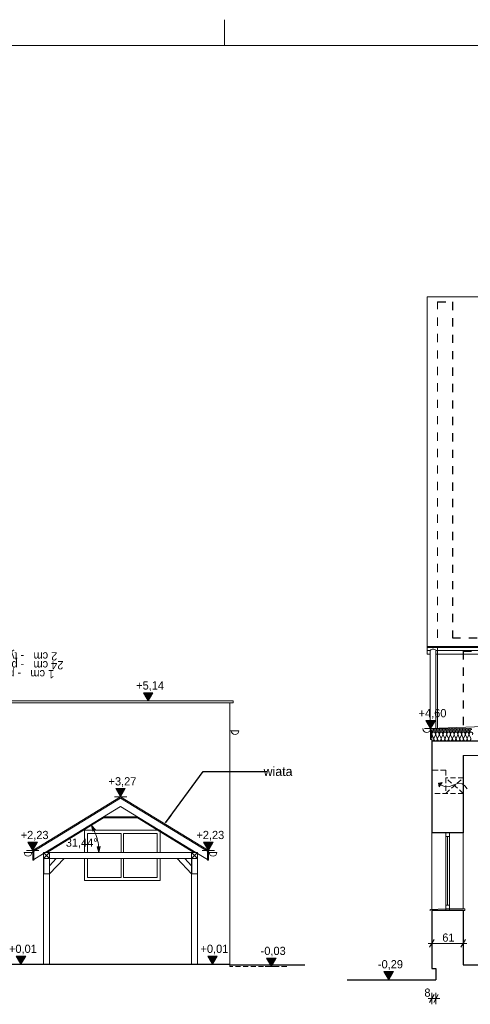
# Model space of a CAD drawing. Extents: x -686885 to -413214, y -23370 to 153194.
# Tile 4 of 145: x -667622 to -658852, y -13099 to 6080. Entities that reach past the tile are written whole.
import ezdxf

# ---------------------------------------------------------------- set-up
doc = ezdxf.new("R2010")
doc.units = 0
doc.header["$MEASUREMENT"] = 0
doc.linetypes.add('Krawędzie ukryte', pattern=[150, 100, -50])
doc.linetypes.add('Przerywana', pattern=[320, 160, -160])
for name, color, linetype, lineweight in [('Arch stropy_Nr_Pióra__1', 7, 'Continuous', 25), ('ARCH TABELA_Nr_Pióra__21', 7, 'Continuous', 9), ('INWENT DACH_Nr_Pióra__21', 7, 'Continuous', 9), ('INWENT KONST. DREWNIANA_Nr_Pióra__21', 7, 'Continuous', 9), ('INWENT OPISY_Nr_Pióra__1', 7, 'Continuous', 25), ('INWENT OPISY_Nr_Pióra__21', 7, 'Continuous', 9), ('INWENT RURY SPUSTOWE_Nr_Pióra__21', 7, 'Continuous', 9), ('INWENT STROPY_Nr_Pióra__1', 7, 'Continuous', 25), ('INWENT TEREN_Nr_Pióra__1', 7, 'Continuous', 25), ('INWENT TEREN_Nr_Pióra__21', 7, 'Continuous', 9), ('INWENT WYMIARY_Nr_Pióra__21', 7, 'Continuous', 9), ('INWENT WYMIARY_Nr_Pióra__5', 7, 'Continuous', 13), ('INWENT. OKNA_Nr_Pióra__5', 7, 'Continuous', 13), ('INWENT.ŚCIANY_Nr_Pióra__1', 7, 'Continuous', 25), ('INWENT.ŚCIANY_Nr_Pióra__21', 7, 'Continuous', 9), ('INWENT.ŚCIANY_Nr_Pióra__5', 7, 'Continuous', 13), ('Istniejące kominy_Nr_Pióra__21', 7, 'Continuous', 9)]:
    doc.layers.add(name, color=color, linetype=linetype, lineweight=lineweight)
for name, color, linetype in [('Inwent Izolacje', 7, 'Continuous'), ('INWENT WYMIARY', 7, 'Continuous'), ('Istniejące kominy', 7, 'Continuous')]:
    doc.layers.add(name, color=color, linetype=linetype)
doc.layers.add('Inwent Izolacje_Nr_Pióra__2', color=7, linetype='Continuous', lineweight=13, true_color=0x7f7f7f)
doc.styles.add('GENERATED_STYLE_1', font='txt')
doc.styles.add('GENERATED_STYLE_4', font='txt')
doc.styles.add('GENERATED_STYLE_6', font='txt')
doc.dimstyles.new('GENERATED_STYLE__10', dxfattribs={"dimtxt": 160.000002, "dimasz": 110.144928, "dimexe": 0.18, "dimexo": 40, "dimgap": 0.09, "dimtad": 1, "dimtih": 1, "dimtoh": 1, "dimdec": 0, "dimzin": 0, "dimdsep": 46, "dimtxsty": 'GENERATED_STYLE_1', "dimblk": 'ARROWHEAD_5', "dimblk1": 'ARROWHEAD_5', "dimblk2": 'ARROWHEAD_5', "dimcen": 0.09, "dimclrd": 7, "dimclre": 7, "dimclrt": 7, "dimazin": 0, "dimtfac": 1, "dimtdec": 4, "dimtmove": 2, "dimatfit": 3, "dimfxl": 0, "dimtolj": 1, "dimtzin": 0, "dimarcsym": 0})
doc.dimstyles.new('GENERATED_STYLE__11', dxfattribs={"dimtxt": 0.18, "dimasz": 182.4, "dimexe": 0.18, "dimexo": 0.0625, "dimgap": 0.09, "dimtad": 0, "dimtih": 1, "dimtoh": 1, "dimdec": 4, "dimzin": 0, "dimdsep": 46, "dimcen": 0.09, "dimadec": 0, "dimazin": 0, "dimtfac": 1, "dimtdec": 4, "dimtmove": 0, "dimatfit": 3, "dimldrblk": 'ARROWHEAD_5', "dimfxl": 0, "dimtolj": 1, "dimtzin": 0, "dimarcsym": 0})
doc.dimstyles.new('GENERATED_STYLE__5', dxfattribs={"dimtxt": 160.000002, "dimasz": 114, "dimexe": 0.18, "dimexo": 0, "dimgap": 0.09, "dimtad": 1, "dimdec": 0, "dimlfac": 0.1, "dimzin": 0, "dimdsep": 46, "dimtxsty": 'GENERATED_STYLE_1', "dimblk": 'ARROWHEAD_2', "dimblk1": 'ARROWHEAD_2', "dimblk2": 'ARROWHEAD_2', "dimcen": 0.09, "dimclrd": 7, "dimclre": 7, "dimclrt": 7, "dimazin": 0, "dimtfac": 1, "dimtdec": 4, "dimtmove": 0, "dimatfit": 3, "dimfxl": 0, "dimtolj": 1, "dimtzin": 0, "dimarcsym": 0})
doc.dimstyles.new('GENERATED_STYLE__6', dxfattribs={"dimtxt": 160.000002, "dimasz": 114, "dimexe": 0.18, "dimexo": 0, "dimgap": 0.09, "dimtad": 1, "dimtih": 1, "dimtoh": 1, "dimdec": 0, "dimlfac": 0.1, "dimzin": 0, "dimdsep": 46, "dimtxsty": 'GENERATED_STYLE_1', "dimblk": 'ARROWHEAD_2', "dimblk1": 'ARROWHEAD_2', "dimblk2": 'ARROWHEAD_2', "dimcen": 0.09, "dimclrd": 7, "dimclre": 7, "dimclrt": 7, "dimazin": 0, "dimtfac": 1, "dimtdec": 4, "dimtmove": 0, "dimatfit": 3, "dimfxl": 0, "dimtolj": 1, "dimtzin": 0, "dimarcsym": 0})
doc.dimstyles.new('GENERATED_STYLE__9', dxfattribs={"dimtxt": 160.000002, "dimasz": 110.144928, "dimexe": 0.18, "dimexo": 40, "dimgap": 0.09, "dimtad": 1, "dimtih": 1, "dimtoh": 1, "dimdec": 0, "dimzin": 0, "dimdsep": 46, "dimtxsty": 'GENERATED_STYLE_1', "dimblk": 'ARROWHEAD_5', "dimblk1": 'ARROWHEAD_5', "dimblk2": 'ARROWHEAD_5', "dimcen": 0.09, "dimclrd": 7, "dimclre": 7, "dimclrt": 7, "dimazin": 0, "dimtfac": 1, "dimtdec": 4, "dimtmove": 0, "dimatfit": 3, "dimfxl": 0, "dimtolj": 1, "dimtzin": 0, "dimarcsym": 0})

# ---------------------------------------------------------------- blocks, each defined once
blk = doc.blocks.new('Izolacja cieplna 14_13', base_point=(-647530, -7970))
at = {"layer": 'Inwent Izolacje_Nr_Pióra__2', "linetype": 'Continuous'}
for p, q in [((-659566, -7919), (-659597, -7850)), ((-659530, -7850), (-659560, -7919)), ((-659494, -7919), (-659524, -7850)), ((-659458, -7850), (-659488, -7919)), ((-659422, -7919), (-659452, -7850)), ((-659386, -7850), (-659416, -7919)), ((-659350, -7919), (-659380, -7850)), ((-659313, -7850), (-659344, -7919)), ((-659277, -7919), (-659307, -7850)), ((-659241, -7850), (-659271, -7919)), ((-659205, -7919), (-659235, -7850)), ((-659169, -7850), (-659199, -7919)), ((-659133, -7919), (-659163, -7850)), ((-659097, -7850), (-659127, -7919)), ((-659061, -7919), (-659091, -7850)), ((-659024, -7850), (-659054, -7919)), ((-658988, -7919), (-659018, -7850)), ((-658952, -7850), (-658982, -7919)), ((-658916, -7919), (-658946, -7850)), ((-658880, -7850), (-658910, -7919)), ((-658844, -7919), (-658874, -7850))]:
    blk.add_line(p, q, dxfattribs=at)
for centre, start_param, end_param in [((-659563, -7836), 1.158003, 5.125183), ((-659491, -7836), 1.158003, 5.125183), ((-659419, -7836), 1.158003, 5.125183), ((-659347, -7836), 1.158003, 5.125183), ((-659274, -7836), 1.158003, 5.125183), ((-659202, -7836), 1.158003, 5.125183), ((-659130, -7836), 1.158003, 5.125183), ((-659057, -7836), 1.158003, 5.125183), ((-658985, -7836), 1.158003, 5.125183), ((-658913, -7836), 1.158003, 5.125183), ((-658841, -7836), 1.158003, 5.125183), ((-659600, -7933), 0, 1.983589), ((-659527, -7933), 4.299595, 8.266774), ((-659455, -7933), 4.299595, 8.266774), ((-659383, -7933), 4.299595, 8.266774), ((-659310, -7933), 4.299595, 8.266774), ((-659238, -7933), 4.299595, 8.266774), ((-659166, -7933), 4.299595, 8.266774), ((-659094, -7933), 4.299595, 8.266774), ((-659021, -7933), 4.299595, 8.266774), ((-658949, -7933), 4.299595, 8.266774), ((-658877, -7933), 4.299595, 8.266774)]:
    blk.add_ellipse(centre, major_axis=(0, -36.2), ratio=0.999515, start_param=start_param, end_param=end_param, dxfattribs=at)
blk = doc.blocks.new('Izolacja cieplna 14_14', base_point=(-648400, -7800))
at = {"layer": 'Inwent Izolacje_Nr_Pióra__2', "linetype": 'Continuous'}
for p, q in [((-659586, -7779), (-659598, -7750)), ((-659571, -7750), (-659583, -7779)), ((-659556, -7779), (-659569, -7750)), ((-659541, -7750), (-659554, -7779)), ((-659526, -7779), (-659539, -7750)), ((-659511, -7750), (-659524, -7779)), ((-659497, -7779), (-659509, -7750)), ((-659482, -7750), (-659494, -7779)), ((-659467, -7779), (-659479, -7750)), ((-659452, -7750), (-659464, -7779)), ((-659437, -7779), (-659449, -7750)), ((-659422, -7750), (-659434, -7779)), ((-659407, -7779), (-659420, -7750)), ((-659392, -7750), (-659405, -7779)), ((-659377, -7779), (-659390, -7750)), ((-659363, -7750), (-659375, -7779)), ((-659348, -7779), (-659360, -7750)), ((-659333, -7750), (-659345, -7779)), ((-659318, -7779), (-659330, -7750)), ((-659303, -7750), (-659315, -7779)), ((-659288, -7779), (-659300, -7750)), ((-659273, -7750), (-659286, -7779)), ((-659258, -7779), (-659271, -7750)), ((-659243, -7750), (-659256, -7779)), ((-659228, -7779), (-659241, -7750)), ((-659214, -7750), (-659226, -7779)), ((-659199, -7779), (-659211, -7750)), ((-659184, -7750), (-659196, -7779)), ((-659169, -7779), (-659181, -7750)), ((-659154, -7750), (-659166, -7779)), ((-659139, -7779), (-659151, -7750)), ((-659124, -7750), (-659137, -7779)), ((-659109, -7779), (-659122, -7750)), ((-659094, -7750), (-659107, -7779)), ((-659080, -7779), (-659092, -7750)), ((-659065, -7750), (-659077, -7779)), ((-659050, -7779), (-659062, -7750)), ((-659035, -7750), (-659047, -7779)), ((-659020, -7779), (-659032, -7750)), ((-659005, -7750), (-659017, -7779)), ((-658990, -7779), (-659003, -7750)), ((-658975, -7750), (-658988, -7779)), ((-658960, -7779), (-658973, -7750)), ((-658945, -7750), (-658958, -7779)), ((-658931, -7779), (-658943, -7750)), ((-658916, -7750), (-658928, -7779)), ((-658901, -7779), (-658913, -7750)), ((-658886, -7750), (-658898, -7779)), ((-658871, -7779), (-658883, -7750)), ((-658856, -7750), (-658869, -7779)), ((-658841, -7779), (-658854, -7750))]:
    blk.add_line(p, q, dxfattribs=at)
for centre, start_param, end_param in [((-659585, -7744), 2.728799, 6.695979), ((-659600, -7785), 1.570796, 3.554385), ((-659570, -7785), 5.870392, 9.837571), ((-659555, -7744), 2.728799, 6.695979), ((-659540, -7785), 5.870392, 9.837571), ((-659525, -7744), 2.728799, 6.695979), ((-659510, -7785), 5.870392, 9.837571), ((-659495, -7744), 2.728799, 6.695979), ((-659480, -7785), 5.870392, 9.837571), ((-659466, -7744), 2.728799, 6.695979), ((-659451, -7785), 5.870392, 9.837571), ((-659436, -7744), 2.728799, 6.695979), ((-659421, -7785), 5.870392, 9.837571), ((-659406, -7744), 2.728799, 6.695979), ((-659391, -7785), 5.870392, 9.837571), ((-659376, -7744), 2.728799, 6.695979), ((-659361, -7785), 5.870392, 9.837571), ((-659346, -7744), 2.728799, 6.695979), ((-659331, -7785), 5.870392, 9.837571), ((-659317, -7744), 2.728799, 6.695979), ((-659302, -7785), 5.870392, 9.837571), ((-659287, -7744), 2.728799, 6.695979), ((-659272, -7785), 5.870392, 9.837571), ((-659257, -7744), 2.728799, 6.695979), ((-659242, -7785), 5.870392, 9.837571), ((-659227, -7744), 2.728799, 6.695979), ((-659212, -7785), 5.870392, 9.837571), ((-659197, -7744), 2.728799, 6.695979), ((-659183, -7785), 5.870392, 9.837571), ((-659168, -7744), 2.728799, 6.695979), ((-659153, -7785), 5.870392, 9.837571), ((-659138, -7744), 2.728799, 6.695979), ((-659123, -7785), 5.870392, 9.837571), ((-659108, -7744), 2.728799, 6.695979), ((-659093, -7785), 5.870392, 9.837571), ((-659078, -7744), 2.728799, 6.695979), ((-659063, -7785), 5.870392, 9.837571), ((-659048, -7744), 2.728799, 6.695979), ((-659034, -7785), 5.870392, 9.837571), ((-659019, -7744), 2.728799, 6.695979), ((-659004, -7785), 5.870392, 9.837571), ((-658989, -7744), 2.728799, 6.695979), ((-658974, -7785), 5.870392, 9.837571), ((-658959, -7744), 2.728799, 6.695979), ((-658944, -7785), 5.870392, 9.837571), ((-658929, -7744), 2.728799, 6.695979), ((-658914, -7785), 5.870392, 9.837571), ((-658900, -7744), 2.728799, 6.695979), ((-658885, -7785), 5.870392, 9.837571), ((-658870, -7744), 2.728799, 6.695979), ((-658855, -7785), 5.870392, 9.837571), ((-658840, -7744), 2.728799, 6.695979)]:
    blk.add_ellipse(centre, major_axis=(-14.9, 0), ratio=0.999587, start_param=start_param, end_param=end_param, dxfattribs=at)
blk = doc.blocks.new('Krzywa_6', base_point=(-658910, -8905))
at = {"layer": 'Istniejące kominy_Nr_Pióra__21', "linetype": 'Continuous'}
blk.add_hatch(color=256, dxfattribs=at).paths.add_polyline_path([(-659469, -8792), (-659399, -8781), (-659458, -8862)], flags=0)
for p, q in [((-659469, -8792), (-659399, -8781)), ((-659469, -8792), (-659458, -8862)), ((-659399, -8781), (-659458, -8862))]:
    blk.add_line(p, q, dxfattribs=at)
at = {"layer": 'Istniejące kominy_Nr_Pióra__21', "linetype": 'Continuous', "flags": 128}
blk.add_lwpolyline([(-658910, -8905), (-658956, -8845), (-659010, -8806), (-659083, -8792), (-659171, -8821), (-659259, -8857), (-659308, -8861), (-659354, -8854), (-659429, -8821)], dxfattribs=at)
blk = doc.blocks.new('Wymiary_103', base_point=(-659625, -7730))
at = {"layer": 'INWENT WYMIARY_Nr_Pióra__21', "linetype": 'Continuous'}
blk.add_hatch(color=256, dxfattribs=at).paths.add_polyline_path([(-659625, -7730), (-659717, -7570), (-659532, -7570)], flags=0)
for p, q in [((-659625, -7730), (-659717, -7570)), ((-659717, -7570), (-659532, -7570)), ((-659532, -7570), (-659625, -7730)), ((-659625, -7730), (-659745, -7730)), ((-659625, -7730), (-659505, -7730))]:
    blk.add_line(p, q, dxfattribs=at)
at = {"layer": 'INWENT WYMIARY_Nr_Pióra__21', "insert": (-659858, -7538), "char_height": 160, "attachment_point": 7, "style": 'GENERATED_STYLE_1'}
blk.add_mtext('{+4,60}', dxfattribs=at)
blk = doc.blocks.new('Wymiary_108', base_point=(-660440, -12620))
at = {"layer": 'INWENT WYMIARY_Nr_Pióra__21', "linetype": 'Continuous'}
blk.add_hatch(color=256, dxfattribs=at).paths.add_polyline_path([(-660440, -12620), (-660532, -12460), (-660347, -12460)], flags=0)
for p, q in [((-660440, -12620), (-660532, -12460)), ((-660532, -12460), (-660347, -12460)), ((-660347, -12460), (-660440, -12620)), ((-660440, -12620), (-660560, -12620)), ((-660440, -12620), (-660320, -12620))]:
    blk.add_line(p, q, dxfattribs=at)
at = {"layer": 'INWENT WYMIARY_Nr_Pióra__21', "insert": (-660650, -12428), "char_height": 160, "attachment_point": 7, "style": 'GENERATED_STYLE_1'}
blk.add_mtext('{-0,29}', dxfattribs=at)
blk = doc.blocks.new('*D663')
at = {"layer": 'INWENT WYMIARY_Nr_Pióra__21', "linetype": 'Continuous'}
for p, q in [((-658029, -11240), (-658254, -11240)), ((-658217, -11196), (-658067, -11283)), ((-658142, -12330), (-658142, -11240)), ((-658029, -12330), (-658254, -12330)), ((-658217, -12286), (-658067, -12373)), ((-658142, -12403), (-658142, -12330))]:
    blk.add_line(p, q, dxfattribs=at)
at = {"layer": 'INWENT WYMIARY_Nr_Pióra__21', "char_height": 160, "attachment_point": 7, "rotation": 90, "style": 'GENERATED_STYLE_1'}
for s, insert in [('{151}', (-658174, -9158)), ('{148}', (-658174, -10653)), ('{109}', (-658174, -11938))]:
    blk.add_mtext(s, dxfattribs=dict(at, insert=insert))
blk = doc.blocks.new('ARROWHEAD_2')
at = {"color": 0, "linetype": 'Continuous', "lineweight": 0}
for p, q in [((0, 0), (-1, 0)), ((-0.38, -0.66), (0.38, 0.66))]:
    blk.add_line(p, q, dxfattribs=at)
blk = doc.blocks.new('*D664')
at = {"layer": 'INWENT WYMIARY_Nr_Pióra__21', "linetype": 'Continuous'}
for p, q in [((-658029, -9760), (-658254, -9760)), ((-658217, -9716), (-658067, -9803)), ((-658142, -11240), (-658142, -9760)), ((-658029, -11240), (-658254, -11240)), ((-658217, -11196), (-658067, -11283))]:
    blk.add_line(p, q, dxfattribs=at)
at = {"layer": 'INWENT WYMIARY_Nr_Pióra__21', "char_height": 160, "attachment_point": 7, "rotation": 90, "style": 'GENERATED_STYLE_1'}
for s, insert in [('{151}', (-658174, -9158)), ('{148}', (-658174, -10653)), ('{109}', (-658174, -11938))]:
    blk.add_mtext(s, dxfattribs=dict(at, insert=insert))
blk = doc.blocks.new('*D665')
at = {"layer": 'INWENT WYMIARY_Nr_Pióra__21', "linetype": 'Continuous'}
for p, q in [((-658067, -8293), (-658217, -8206)), ((-658142, -8250), (-658142, -8176)), ((-658029, -8250), (-658254, -8250)), ((-658142, -9760), (-658142, -8250)), ((-658029, -9760), (-658254, -9760)), ((-658217, -9716), (-658067, -9803))]:
    blk.add_line(p, q, dxfattribs=at)
at = {"layer": 'INWENT WYMIARY_Nr_Pióra__21', "char_height": 160, "attachment_point": 7, "rotation": 90, "style": 'GENERATED_STYLE_1'}
for s, insert in [('{151}', (-658174, -9158)), ('{148}', (-658174, -10653)), ('{109}', (-658174, -11938))]:
    blk.add_mtext(s, dxfattribs=dict(at, insert=insert))
blk = doc.blocks.new('*D666')
at = {"layer": 'INWENT WYMIARY_Nr_Pióra__21', "linetype": 'Continuous'}
for p, q in [((-657612, -8293), (-657762, -8206)), ((-657687, -8250), (-657687, -8176)), ((-657574, -8250), (-657799, -8250)), ((-657687, -12330), (-657687, -8250)), ((-657574, -12330), (-657799, -12330)), ((-657762, -12286), (-657612, -12373)), ((-657687, -12403), (-657687, -12330))]:
    blk.add_line(p, q, dxfattribs=at)
at = {"layer": 'INWENT WYMIARY_Nr_Pióra__21', "insert": (-657719, -10443), "char_height": 160, "attachment_point": 7, "rotation": 90, "style": 'GENERATED_STYLE_1'}
blk.add_mtext('{408}', dxfattribs=at)
blk = doc.blocks.new('Wymiary_111', base_point=(-665122, -7190))
at = {"layer": 'INWENT WYMIARY_Nr_Pióra__21', "linetype": 'Continuous'}
blk.add_hatch(color=256, dxfattribs=at).paths.add_polyline_path([(-665122, -7190), (-665214, -7030), (-665029, -7030)], flags=0)
for p, q in [((-665122, -7190), (-665214, -7030)), ((-665214, -7030), (-665029, -7030)), ((-665029, -7030), (-665122, -7190)), ((-665122, -7190), (-665242, -7190)), ((-665122, -7190), (-665002, -7190))]:
    blk.add_line(p, q, dxfattribs=at)
at = {"layer": 'INWENT WYMIARY_Nr_Pióra__21', "insert": (-665355, -6998), "char_height": 160, "attachment_point": 7, "style": 'GENERATED_STYLE_1'}
blk.add_mtext('{+5,14}', dxfattribs=at)
blk = doc.blocks.new('Wymiary_112', base_point=(-662722, -12360))
at = {"layer": 'INWENT WYMIARY_Nr_Pióra__21', "linetype": 'Continuous'}
blk.add_hatch(color=256, dxfattribs=at).paths.add_polyline_path([(-662722, -12360), (-662815, -12200), (-662629, -12200)], flags=0)
for p, q in [((-662722, -12360), (-662815, -12200)), ((-662815, -12200), (-662629, -12200)), ((-662629, -12200), (-662722, -12360)), ((-662722, -12360), (-662842, -12360)), ((-662722, -12360), (-662602, -12360))]:
    blk.add_line(p, q, dxfattribs=at)
at = {"layer": 'INWENT WYMIARY_Nr_Pióra__21', "insert": (-662932, -12168), "char_height": 160, "attachment_point": 7, "style": 'GENERATED_STYLE_1'}
blk.add_mtext('{-0,03}', dxfattribs=at)
blk = doc.blocks.new('Wymiary_113', base_point=(-663868, -12320))
at = {"layer": 'INWENT WYMIARY_Nr_Pióra__21', "linetype": 'Continuous'}
blk.add_hatch(color=256, dxfattribs=at).paths.add_polyline_path([(-663868, -12320), (-663961, -12160), (-663776, -12160)], flags=0)
for p, q in [((-663868, -12320), (-663961, -12160)), ((-663961, -12160), (-663776, -12160)), ((-663776, -12160), (-663868, -12320)), ((-663868, -12320), (-663988, -12320)), ((-663868, -12320), (-663748, -12320))]:
    blk.add_line(p, q, dxfattribs=at)
at = {"layer": 'INWENT WYMIARY_Nr_Pióra__21', "insert": (-664102, -12128), "char_height": 160, "attachment_point": 7, "style": 'GENERATED_STYLE_1'}
blk.add_mtext('{+0,01}', dxfattribs=at)
blk = doc.blocks.new('Wymiary_115', base_point=(-665660, -9057))
at = {"layer": 'INWENT WYMIARY_Nr_Pióra__21', "linetype": 'Continuous'}
blk.add_hatch(color=256, dxfattribs=at).paths.add_polyline_path([(-665660, -9057), (-665752, -8897), (-665567, -8897)], flags=0)
for p, q in [((-665660, -9057), (-665752, -8897)), ((-665752, -8897), (-665567, -8897)), ((-665567, -8897), (-665660, -9057)), ((-665660, -9057), (-665780, -9057)), ((-665660, -9057), (-665540, -9057))]:
    blk.add_line(p, q, dxfattribs=at)
at = {"layer": 'INWENT WYMIARY_Nr_Pióra__21', "insert": (-665893, -8865), "char_height": 160, "attachment_point": 7, "style": 'GENERATED_STYLE_1'}
blk.add_mtext('{+3,27}', dxfattribs=at)
blk = doc.blocks.new('Wymiary_116', base_point=(-667370, -10102))
at = {"layer": 'INWENT WYMIARY_Nr_Pióra__21', "linetype": 'Continuous'}
blk.add_hatch(color=256, dxfattribs=at).paths.add_polyline_path([(-667370, -10102), (-667462, -9942), (-667277, -9942)], flags=0)
for p, q in [((-667370, -10102), (-667462, -9942)), ((-667462, -9942), (-667277, -9942)), ((-667277, -9942), (-667370, -10102)), ((-667370, -10102), (-667490, -10102)), ((-667370, -10102), (-667250, -10102))]:
    blk.add_line(p, q, dxfattribs=at)
at = {"layer": 'INWENT WYMIARY_Nr_Pióra__21', "insert": (-667603, -9910), "char_height": 160, "attachment_point": 7, "style": 'GENERATED_STYLE_1'}
blk.add_mtext('{+2,23}', dxfattribs=at)
blk = doc.blocks.new('Wymiary_117', base_point=(-663950, -10102))
at = {"layer": 'INWENT WYMIARY_Nr_Pióra__21', "linetype": 'Continuous'}
blk.add_hatch(color=256, dxfattribs=at).paths.add_polyline_path([(-663950, -10102), (-664042, -9942), (-663857, -9942)], flags=0)
for p, q in [((-663950, -10102), (-664042, -9942)), ((-664042, -9942), (-663857, -9942)), ((-663857, -9942), (-663950, -10102)), ((-663950, -10102), (-664070, -10102)), ((-663950, -10102), (-663830, -10102))]:
    blk.add_line(p, q, dxfattribs=at)
at = {"layer": 'INWENT WYMIARY_Nr_Pióra__21', "insert": (-664183, -9910), "char_height": 160, "attachment_point": 7, "style": 'GENERATED_STYLE_1'}
blk.add_mtext('{+2,23}', dxfattribs=at)
blk = doc.blocks.new('Wymiary_121', base_point=(-667598, -12320))
at = {"layer": 'INWENT WYMIARY_Nr_Pióra__21', "linetype": 'Continuous'}
blk.add_hatch(color=256, dxfattribs=at).paths.add_polyline_path([(-667598, -12320), (-667691, -12160), (-667505, -12160)], flags=0)
for p, q in [((-667598, -12320), (-667691, -12160)), ((-667691, -12160), (-667505, -12160)), ((-667505, -12160), (-667598, -12320)), ((-667598, -12320), (-667718, -12320)), ((-667598, -12320), (-667478, -12320))]:
    blk.add_line(p, q, dxfattribs=at)
at = {"layer": 'INWENT WYMIARY_Nr_Pióra__21', "insert": (-667831, -12128), "char_height": 160, "attachment_point": 7, "style": 'GENERATED_STYLE_1'}
blk.add_mtext('{+0,01}', dxfattribs=at)
blk = doc.blocks.new('*D695')
at = {"layer": 'INWENT WYMIARY_Nr_Pióra__21', "linetype": 'Continuous'}
for p, q in [((-659673, -12986), (-659600, -12986)), ((-659643, -13061), (-659556, -12911)), ((-659600, -13099), (-659600, -12874)), ((-659600, -12986), (-659520, -12986)), ((-659476, -12911), (-659563, -13061)), ((-659520, -13099), (-659520, -12874)), ((-659520, -12986), (-659446, -12986))]:
    blk.add_line(p, q, dxfattribs=at)
at = {"layer": 'INWENT WYMIARY_Nr_Pióra__21', "insert": (-659745, -12954), "char_height": 160, "attachment_point": 7, "style": 'GENERATED_STYLE_1'}
blk.add_mtext('{8}', dxfattribs=at)
blk = doc.blocks.new('*D696')
at = {"layer": 'INWENT WYMIARY_Nr_Pióra__21', "linetype": 'Continuous'}
for p, q in [((-659556, -11839), (-659643, -11989)), ((-659600, -12026), (-659600, -11801)), ((-659033, -11989), (-658946, -11839)), ((-658990, -12026), (-658990, -11801)), ((-659673, -11914), (-659600, -11914)), ((-659600, -11914), (-658990, -11914)), ((-658990, -11914), (-658916, -11914))]:
    blk.add_line(p, q, dxfattribs=at)
at = {"layer": 'INWENT WYMIARY_Nr_Pióra__21', "insert": (-659397, -11882), "char_height": 160, "attachment_point": 7, "style": 'GENERATED_STYLE_1'}
blk.add_mtext('{61}', dxfattribs=at)
blk = doc.blocks.new('*D780')
at = {"layer": 'INWENT WYMIARY_Nr_Pióra__5', "linetype": 'Continuous'}
for points in [[(-666227, -9615), (-666148, -9699), (-666201, -9728)], [(-666079, -10140), (-666116, -10029), (-666056, -10026)]]:
    blk.add_hatch(color=256, dxfattribs=at).paths.add_polyline_path(points, flags=0)
for p, q in [((-666227, -9615), (-666148, -9699)), ((-666227, -9615), (-666201, -9728)), ((-666148, -9699), (-666201, -9728)), ((-666116, -10029), (-666056, -10026)), ((-666079, -10140), (-666116, -10029)), ((-666079, -10140), (-666056, -10026))]:
    blk.add_line(p, q, dxfattribs=at)
blk.add_arc((-667085, -10140), 1006, 6.3806, 25.0626, dxfattribs=at)
at = {"layer": 'INWENT WYMIARY_Nr_Pióra__21', "insert": (-666725, -10059), "char_height": 160, "attachment_point": 7, "style": 'GENERATED_STYLE_1'}
blk.add_mtext('{31,44°}', dxfattribs=at)
blk = doc.blocks.new('ARROWHEAD_5')
at = {"color": 0, "linetype": 'Continuous', "lineweight": 0}
blk.add_line((0, 0), (-1, 0), dxfattribs=at)
blk.add_solid([(-1, 0.2679), (0, 0), (-1, -0.2679), (-1, 0.2679)], dxfattribs=at)
blk = doc.blocks.new('*D782')
at = {"layer": 'INWENT WYMIARY_Nr_Pióra__5', "linetype": 'Continuous'}
for points in [[(-657349, -7638), (-657315, -7749), (-657375, -7751)], [(-657342, -7970), (-657373, -7858), (-657313, -7857)]]:
    blk.add_hatch(color=256, dxfattribs=at).paths.add_polyline_path(points, flags=0)
for p, q in [((-657349, -7638), (-657375, -7751)), ((-657349, -7638), (-657315, -7749)), ((-657315, -7749), (-657375, -7751)), ((-657373, -7858), (-657313, -7857)), ((-657342, -7970), (-657373, -7858)), ((-657342, -7970), (-657313, -7857))]:
    blk.add_line(p, q, dxfattribs=at)
blk.add_arc((-665601, -7970), 8259, 0.7768, 1.523, dxfattribs=at)
at = {"layer": 'INWENT WYMIARY_Nr_Pióra__21', "insert": (-657184, -7881), "char_height": 160, "attachment_point": 7, "style": 'GENERATED_STYLE_1'}
blk.add_mtext('{2,30°}', dxfattribs=at)
blk = doc.blocks.new('*D783')
at = {"layer": 'INWENT WYMIARY_Nr_Pióra__5', "linetype": 'Continuous'}
for points in [[(-651155, -7603), (-651129, -7716), (-651189, -7714)], [(-651163, -7970), (-651192, -7857), (-651132, -7858)]]:
    blk.add_hatch(color=256, dxfattribs=at).paths.add_polyline_path(points, flags=0)
for p, q in [((-651155, -7603), (-651189, -7714)), ((-651155, -7603), (-651129, -7716)), ((-651163, -7970), (-651192, -7857)), ((-651192, -7857), (-651132, -7858)), ((-651129, -7716), (-651189, -7714)), ((-651163, -7970), (-651132, -7858))]:
    blk.add_line(p, q, dxfattribs=at)
blk.add_arc((-643115, -7970), 8048, 178.1884, 179.2029, dxfattribs=at)
at = {"layer": 'INWENT WYMIARY_Nr_Pióra__21', "insert": (-651770, -7863), "char_height": 160, "attachment_point": 7, "style": 'GENERATED_STYLE_1'}
blk.add_mtext('{2,61°}', dxfattribs=at)

msp = doc.modelspace()

# ---------------------------------------------------------------- linework, layer by layer
at = {"layer": 'Arch stropy_Nr_Pióra__1', "linetype": 'Continuous'}
for p, q in [((-659599.6, -7969.6), (-647529.6, -7969.6)), ((-658989.6, -8249.6), (-653719.6, -8139.6)), ((-667979.6, -12319.6), (-663529.6, -12319.6)), ((-663529.6, -12329.6), (-663529.6, -12319.6)), ((-663529.6, -12329.6), (-662069.4, -12329.6)), ((-658989.6, -12329.6), (-648149.6, -12329.6))]:
    msp.add_line(p, q, dxfattribs=at)
at = {"layer": 'ARCH TABELA_Nr_Pióra__21', "linetype": 'Continuous'}
for p, q in [((-663634.9, 5580.4), (-663634.9, 6080.4)), ((-663634.9, 5580.4), (-663634.9, 6080.4)), ((-686884.9, 5580.4), (-646134.9, 5580.4))]:
    msp.add_line(p, q, dxfattribs=at)
at = {"layer": 'INWENT DACH_Nr_Pióra__21', "linetype": 'Continuous'}
for p, q in [((-659689.6, 685.2), (-659689.6, -6281.2)), ((-659689.6, 685.2), (-656329.7, 685.2)), ((-659689.6, -6126.9), (-647209.7, -6126.9)), ((-659689.6, -6150.8), (-647209.7, -6150.8)), ((-659689.6, -6281.2), (-659629.6, -6281.2)), ((-659519.6, -6281.2), (-647209.7, -6281.2))]:
    msp.add_line(p, q, dxfattribs=at)
at = {"layer": 'INWENT KONST. DREWNIANA_Nr_Pióra__21', "linetype": 'Continuous'}
for p, q in [((-659624.6, -7729.6), (-653649.4, -7489.6)), ((-663354.6, -7769.6), (-663529.6, -7769.6)), ((-659624.6, -7729.6), (-659624.6, -7939.6)), ((-659599.6, -7729.6), (-659624.6, -7729.6)), ((-659624.6, -7939.6), (-659599.6, -7729.6)), ((-659599.6, -7939.6), (-659599.6, -7729.6)), ((-659624.6, -7939.6), (-659599.6, -7939.6)), ((-659599.6, -7939.6), (-659599.6, -7969.6)), ((-667369.6, -10102.4), (-665659.6, -9056.9)), ((-667369.6, -10125.9), (-665659.6, -9080.3)), ((-663949.6, -10102.4), (-665659.6, -9056.9)), ((-663949.6, -10125.9), (-665659.6, -9080.3)), ((-667123.7, -10139.6), (-665659.6, -9244.4)), ((-664195.4, -10139.6), (-665659.6, -9244.4)), ((-667085.3, -10139.6), (-665989.4, -9469.6)), ((-665995.2, -9449.6), (-665323.9, -9449.6)), ((-665989.6, -9469.6), (-665329.6, -9469.6)), ((-664233.8, -10139.6), (-665329.7, -9469.6)), ((-667369.6, -10102.4), (-667369.6, -10289.6)), ((-667349.6, -10113.6), (-667349.6, -10289.6)), ((-667349.6, -10277.7), (-667159.6, -10161.6)), ((-667159.6, -10259.6), (-667159.6, -10139.6)), ((-667159.6, -10139.6), (-667039.6, -10139.6)), ((-667039.6, -10259.6), (-667159.6, -10139.6)), ((-667159.6, -10259.6), (-667039.6, -10139.6)), ((-667039.6, -10139.6), (-667039.6, -10259.6)), ((-667039.6, -10139.6), (-664279.6, -10139.6)), ((-664279.6, -10259.6), (-664279.6, -10139.6)), ((-664279.6, -10139.6), (-664159.6, -10139.6)), ((-664279.6, -10259.6), (-664159.6, -10139.6)), ((-664159.6, -10259.6), (-664279.6, -10139.6)), ((-664159.6, -10139.6), (-664159.6, -10259.6)), ((-663969.6, -10277.7), (-664159.6, -10161.6)), ((-663969.6, -10113.6), (-663969.6, -10289.6)), ((-663949.6, -10102.4), (-663949.6, -10289.6)), ((-667349.6, -10289.6), (-667369.6, -10289.6)), ((-667039.6, -10259.6), (-667159.6, -10259.6)), ((-667159.6, -10259.6), (-667159.6, -12319.6)), ((-667154.6, -10559.6), (-667154.6, -10259.6)), ((-667044.6, -10559.6), (-667044.6, -10259.6)), ((-667039.6, -10259.6), (-667039.6, -12319.6)), ((-667039.6, -10259.6), (-664279.6, -10259.6)), ((-667039.6, -10559.6), (-666759.6, -10259.6)), ((-667039.6, -10398.4), (-666910, -10259.6)), ((-664279.6, -10559.6), (-664559.6, -10259.6)), ((-664279.6, -10398.4), (-664409.1, -10259.6)), ((-664159.6, -10259.6), (-664279.6, -10259.6)), ((-664279.6, -10259.6), (-664279.6, -12319.6)), ((-664274.6, -10559.6), (-664274.6, -10259.6)), ((-664164.6, -10559.6), (-664164.6, -10259.6)), ((-664159.6, -10259.6), (-664159.6, -12319.6)), ((-663969.6, -10289.6), (-663949.6, -10289.6)), ((-667044.6, -10559.6), (-667154.6, -10559.6)), ((-664274.6, -10559.6), (-664164.6, -10559.6))]:
    msp.add_line(p, q, dxfattribs=at)
at = {"layer": 'INWENT RURY SPUSTOWE_Nr_Pióra__21', "linetype": 'Continuous'}
for p, q in [((-659629.6, -6208.8), (-659689.6, -6208.8)), ((-659629.6, -6208.8), (-659629.6, -7729.6)), ((-647209.7, -6208.8), (-659519.6, -6208.8)), ((-659519.6, -6208.8), (-659519.6, -7729.6)), ((-667384.6, -10140.9), (-667534.6, -10140.9)), ((-667369.6, -10126.5), (-667393, -10140.9)), ((-663949.6, -10126.5), (-663926.1, -10140.9)), ((-663934.6, -10140.9), (-663784.6, -10140.9))]:
    msp.add_line(p, q, dxfattribs=at)
for centre, radius, start, end in [((-659574.6, -6244.2), 65.4, 32.77908, 147.22092), ((-663429.6, -7769.6), 75, 180, 0), ((-659699.6, -7729.6), 75, 180, 0), ((-667459.6, -10140.9), 75, 180, 0), ((-663859.6, -10140.9), 75, 180, 0)]:
    msp.add_arc(centre, radius, start, end, dxfattribs=at)
at = {"layer": 'INWENT STROPY_Nr_Pióra__1', "linetype": 'Przerywana'}
for p, q in [((-659199.6, -5959.6), (-647699.7, -5959.6)), ((-658989.6, -6219.6), (-648019.6, -6219.6))]:
    msp.add_line(p, q, dxfattribs=at)
at = {"layer": 'INWENT TEREN_Nr_Pióra__1', "linetype": 'Continuous'}
msp.add_line((-661245.3, -12619.6), (-659519.6, -12619.6), dxfattribs=at)
at = {"layer": 'INWENT TEREN_Nr_Pióra__21', "linetype": 'Krawędzie ukryte'}
msp.add_line((-662423.8, -12359.6), (-663529.6, -12359.6), dxfattribs=at)
at = {"layer": 'INWENT. OKNA_Nr_Pióra__5', "linetype": 'Continuous'}
for p, q in [((-666299.6, -9769.6), (-666299.6, -10139.6)), ((-666299.6, -9769.6), (-665644.6, -9769.6)), ((-665644.6, -9769.6), (-665644.6, -10139.6)), ((-665604.6, -9769.6), (-665604.6, -10139.6)), ((-665604.6, -9769.6), (-664949.6, -9769.6)), ((-664949.6, -9769.6), (-664949.6, -10139.6)), ((-659329.6, -9759.6), (-659329.6, -11239.6)), ((-659259.6, -9759.6), (-659259.6, -11239.6)), ((-659329.6, -9829.6), (-659259.6, -9829.6)), ((-659294.6, -11169.6), (-659294.6, -9829.6)), ((-666299.6, -10259.6), (-666299.6, -10629.6)), ((-665644.6, -10259.6), (-665644.6, -10629.6)), ((-665604.6, -10259.6), (-665604.6, -10629.6)), ((-664949.6, -10259.6), (-664949.6, -10629.6)), ((-666299.6, -10629.6), (-665644.6, -10629.6)), ((-665604.6, -10629.6), (-664949.6, -10629.6)), ((-659329.6, -11239.6), (-659629.6, -11250.6)), ((-659629.6, -11250.6), (-659629.6, -11280.6)), ((-659329.6, -11169.6), (-659259.6, -11169.6)), ((-659329.6, -11239.6), (-658959.6, -11239.6)), ((-659329.6, -11269.6), (-659329.6, -11239.6)), ((-658959.6, -11269.6), (-659329.6, -11269.6)), ((-659259.6, -11269.6), (-659259.6, -11239.6)), ((-658959.6, -11239.6), (-658959.6, -11269.6))]:
    msp.add_line(p, q, dxfattribs=at)
at = {"layer": 'INWENT.ŚCIANY_Nr_Pióra__1', "linetype": 'Przerywana'}
for p, q in [((-659489.6, 584.8), (-659199.6, 584.8)), ((-659199.6, 584.8), (-659199.6, -5959.6)), ((-658989.6, -6219.6), (-658989.6, -7704.1))]:
    msp.add_line(p, q, dxfattribs=at)
at = {"layer": 'INWENT.ŚCIANY_Nr_Pióra__1', "linetype": 'Continuous'}
for p, q in [((-659599.6, -7969.6), (-659599.6, -9759.6)), ((-658989.6, -8249.6), (-658989.6, -9759.6)), ((-658989.6, -9759.6), (-659599.6, -9759.6)), ((-658989.6, -11269.6), (-659599.6, -11269.6)), ((-659599.6, -11269.6), (-659599.6, -12399.6)), ((-658989.6, -11269.6), (-658989.6, -12329.6)), ((-659599.6, -12399.6), (-659519.6, -12399.6)), ((-659519.6, -12399.6), (-659519.6, -12619.6))]:
    msp.add_line(p, q, dxfattribs=at)
at = {"layer": 'INWENT.ŚCIANY_Nr_Pióra__21', "linetype": 'Continuous'}
for p, q in [((-666359.6, -9709.6), (-666359.6, -10139.6)), ((-666359.6, -9709.6), (-664889.6, -9709.6)), ((-664889.6, -9709.6), (-664889.6, -10139.6)), ((-659599.6, -9759.6), (-659599.6, -11269.6)), ((-658989.6, -9759.6), (-658989.6, -11239.6)), ((-666359.6, -10259.6), (-666359.6, -10689.6)), ((-664889.6, -10259.6), (-664889.6, -10689.6)), ((-666359.6, -10689.6), (-664889.6, -10689.6))]:
    msp.add_line(p, q, dxfattribs=at)
at = {"layer": 'INWENT.ŚCIANY_Nr_Pióra__5', "linetype": 'Przerywana'}
msp.add_line((-659489.6, -6281.2), (-659489.6, 584.8), dxfattribs=at)
at = {"layer": 'INWENT.ŚCIANY_Nr_Pióra__5', "linetype": 'Continuous'}
for p, q in [((-659489.6, -7724.2), (-659489.6, -6281.2)), ((-674729.6, -7189.6), (-663469.6, -7189.6)), ((-674729.6, -7229.6), (-663469.6, -7229.6)), ((-663529.6, -7229.6), (-663529.6, -12359.6)), ((-663469.6, -7189.6), (-663469.6, -7229.6))]:
    msp.add_line(p, q, dxfattribs=at)
at = {"layer": 'Istniejące kominy_Nr_Pióra__21', "linetype": 'Krawędzie ukryte'}
for p, q in [((-659329.6, -8539.6), (-659599.6, -8539.6)), ((-659329.6, -8539.6), (-659329.6, -8989.6)), ((-658989.6, -8689.6), (-659329.6, -8689.6)), ((-658989.6, -8989.6), (-659329.6, -8689.6)), ((-659329.6, -8989.6), (-658989.6, -8689.6)), ((-658989.6, -8989.6), (-659599.6, -8989.6))]:
    msp.add_line(p, q, dxfattribs=at)

# ---------------------------------------------------------------- block references
at = {"layer": 'Inwent Izolacje', "color": 104, "linetype": 'Continuous', "lineweight": 13, "true_color": 0x029e21}
for name, p in [('Izolacja cieplna 14_13', (-647529.6, -7969.6)), ('Izolacja cieplna 14_14', (-648399.6, -7799.6))]:
    msp.add_blockref(name, p, dxfattribs=at)
at = {"layer": 'INWENT WYMIARY', "linetype": 'Continuous'}
for name, p in [('Wymiary_111', (-665121.6, -7189.6)), ('Wymiary_103', (-659624.6, -7729.6)), ('Wymiary_115', (-665659.6, -9056.9)), ('Wymiary_116', (-667369.6, -10102.4)), ('Wymiary_117', (-663949.6, -10102.4)), ('Wymiary_121', (-667598, -12319.6)), ('Wymiary_113', (-663868.4, -12319.6)), ('Wymiary_112', (-662722.2, -12359.6)), ('Wymiary_108', (-660439.7, -12619.6))]:
    msp.add_blockref(name, p, dxfattribs=at)
at = {"layer": 'Istniejące kominy', "linetype": 'Continuous'}
msp.add_blockref('Krzywa_6', (-658909.7, -8904.9), dxfattribs=at)

# ---------------------------------------------------------------- texts
at = {"layer": 'INWENT OPISY_Nr_Pióra__1', "linetype": 'Continuous', "insert": (-666771.5, -6748), "char_height": 160, "width": 4900.628, "attachment_point": 1, "rotation": 180, "line_spacing_factor": 0.649892, "style": 'GENERATED_STYLE_6'}
msp.add_mtext('{   1 cm   - papa\\P24 cm   - płyta kanałowa\\P  2 cm   - tynk cementowo-wapienny}', dxfattribs=at)
at = {"layer": 'INWENT OPISY_Nr_Pióra__21', "linetype": 'Continuous', "insert": (-662874.5, -8563.1), "char_height": 180, "width": 484.518, "attachment_point": 4, "style": 'GENERATED_STYLE_4'}
msp.add_mtext('{wiata}', dxfattribs=at)

# ---------------------------------------------------------------- dimensions: what is measured, and where the dimension line sits
at = {"layer": 'INWENT WYMIARY', "linetype": 'Continuous'}
for base, center, p1, p2, dimstyle, picture, middle in [((-657343.7, -7803.8), (-665600.6, -7969.6), (-653649.4, -7489.6), (-647529.6, -7969.6), 'GENERATED_STYLE__9', '*D782', (-656927, -7800.6)), ((-651161, -7786.4), (-643114.8, -7969.6), (-653649.4, -7489.6), (-659599.6, -7969.6), 'GENERATED_STYLE__9', '*D783', (-651513, -7782.7)), ((-666117.1, -9867.1), (-667085.3, -10139.6), (-664279.6, -10139.6), (-665989.4, -9469.6), 'GENERATED_STYLE__10', '*D780', (-666407.6, -9979.3))]:
    dim = msp.add_angular_dim_3p(base=base, center=center, p1=p1, p2=p2, dimstyle=dimstyle, dxfattribs=at)
    dim.commit()
    dim.dimension.update_dxf_attribs({"geometry": picture, "text_midpoint": middle, "dimtype": 165})
for base, p1, p2, picture, middle in [((-658141.8, -12329.6), (-658989.6, -9759.6), (-658989.6, -8249.6), '*D665', (-658253.8, -8976.1)), ((-657686.8, -12329.6), (-658989.6, -12329.6), (-658989.6, -8249.6), '*D666', (-657798.8, -10261.1)), ((-658141.8, -12329.6), (-658989.6, -12329.6), (-658959.6, -11239.6), '*D663', (-658253.8, -11756.1)), ((-658141.8, -12329.6), (-658959.6, -11239.6), (-658989.6, -9759.6), '*D664', (-658253.8, -10471.1))]:
    dim = msp.add_linear_dim(base=base, p1=p1, p2=p2, angle=90, dimstyle='GENERATED_STYLE__5', dxfattribs=at)
    dim.commit()
    dim.dimension.update_dxf_attribs({"geometry": picture, "text_midpoint": middle})
for base, p1, p2, picture, middle in [((-659599.6, -11913.8), (-659599.6, -12050), (-658989.6, -12058.5), '*D696', (-659275.5, -11801.8)), ((-659599.6, -12986.4), (-659599.6, -12399.6), (-659519.6, -12399.6), '*D695', (-659684.6, -12874.4))]:
    dim = msp.add_linear_dim(base=base, p1=p1, p2=p2, dimstyle='GENERATED_STYLE__6', dxfattribs=at)
    dim.commit()
    dim.dimension.update_dxf_attribs({"geometry": picture, "text_midpoint": middle})

# ---------------------------------------------------------------- leaders
at = {"layer": 'INWENT OPISY_Nr_Pióra__21', "linetype": 'Continuous', "annotation_type": 0, "has_hookline": 1, "hookline_direction": 1, "text_width": 625.7}
msp.add_leader([(-664781.7, -9565.9), (-664051.4, -8562.6), (-662805.3, -8562.6)], dimstyle='GENERATED_STYLE__11', dxfattribs=at)

doc.saveas('drawing.dxf')
